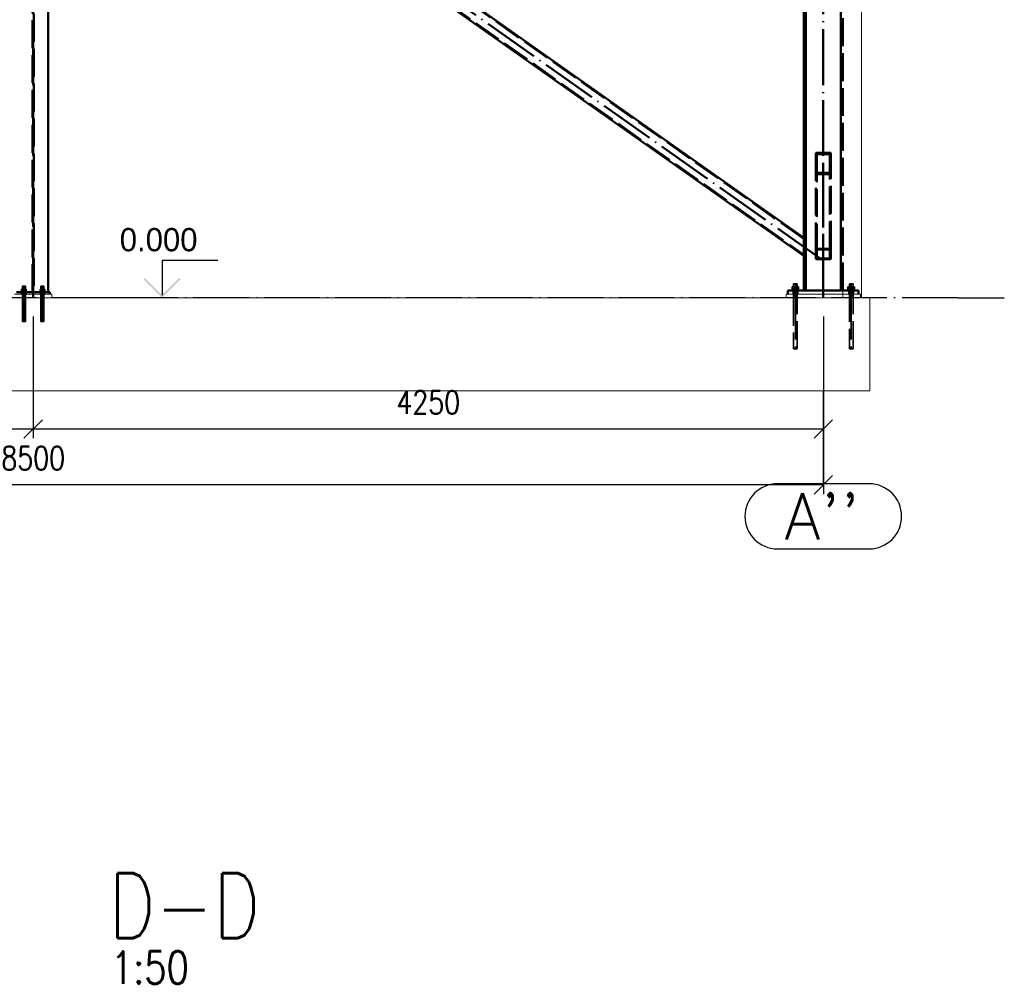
# Paper-space layout 'Layout1' of a CAD drawing. Extents: x -2 to 1033, y -36 to 596.
# Tile 136 of 256: x 441 to 547, y 303 to 406. Entities that reach past the tile are written whole.
import ezdxf

# ---------------------------------------------------------------- set-up
doc = ezdxf.new("R2010")
doc.units = 0
for name, pattern in [('ACAD_ISO02W100', [15, 12, -3]), ('ACAD_ISO04W100', [30.5, 24, -3, 0.5, -3]), ('HP_01_CER_B', [8, 5, -1, 1, -1])]:
    doc.linetypes.add(name, pattern=pattern)
doc.layers.get('0').update_dxf_attribs({"linetype": 'CONTINUOUS'})
doc.layers.get('DEFPOINTS').update_dxf_attribs({"color": 132, "linetype": 'CONTINUOUS'})
for name, color, linetype, lineweight in [('SS_KOTVY', 2, 'CONTINUOUS', 35), ('SS_KOTY', 3, 'CONTINUOUS', 25), ('SS_KOTY-VYSKOVA', 140, 'CONTINUOUS', 25), ('SS_OSY_025', 7, 'HP_01_CER_B', 25), ('SS_PODKLADY', 9, 'CONTINUOUS', 13), ('SS_PODKLADY_PANELY', 9, 'CONTINUOUS', 13), ('SS_POPIS_PROFILU', 13, 'CONTINUOUS', 25), ('SS_SLOUP ŠTÍTOVÝ', 183, 'CONTINUOUS', 50), ('SS_SLOUPY KRAJNÍ', 143, 'CONTINUOUS', 50), ('SS_ZTUŽENÍ STĚNY', 203, 'CONTINUOUS', 50)]:
    doc.layers.add(name, color=color, linetype=linetype, lineweight=lineweight)
doc.styles.add('ROMANS', font='romans.shx', dxfattribs={"width": 0.8})
doc.styles.add('romans.shx', font='romans.shx', dxfattribs={"height": 5})
doc.dimstyles.new('A-1_(2.5)_50AS', dxfattribs={"dimtxt": 2.5, "dimasz": 2, "dimexe": 1, "dimexo": 2, "dimgap": 0, "dimtad": 0, "dimdec": 1, "dimlfac": 50, "dimrnd": 1, "dimtxsty": 'ROMANS', "dimblk1": 'OBLIQUE', "dimblk2": 'OBLIQUE', "dimsah": 1, "dimcen": 2, "dimclrd": 256, "dimclre": 256, "dimclrt": 256, "dimadec": 1, "dimazin": 2, "dimtfac": 0.714286, "dimtdec": 1, "dimtmove": 0, "dimatfit": 3, "dimldrblk": 'OPEN', "dimfxl": 1, "dimtvp": 1.142857, "dimtfill": 1, "dimtolj": 1, "dimlwd": -1, "dimlwe": -1, "dimarcsym": 0})

# ---------------------------------------------------------------- blocks, each defined once
blk = doc.blocks.new('_Oblique')
at = {"color": 0, "linetype": 'ByBlock', "lineweight": -2}
blk.add_line((-0.5, -0.5), (0.5, 0.5), dxfattribs=at)
blk = doc.blocks.new('*D19')
at = {"layer": 'DEFPOINTS', "color": 0, "transparency": 16777216}
for p in [(357.81, 376.39), (442.81, 376.39), (442.81, 362.28)]:
    blk.add_point(p, dxfattribs=at)
at = {"layer": 'SS_KOTY', "transparency": 16777216}
for p, q in [((357.81, 374.39), (357.81, 361.28)), ((442.81, 374.39), (442.81, 361.28)), ((357.81, 362.28), (442.81, 362.28))]:
    blk.add_line(p, q, dxfattribs=at)
at = {"layer": 'SS_KOTY', "transparency": 16777216, "xscale": 2, "yscale": 2, "zscale": 2, "rotation": 180}
blk.add_blockref('_Oblique', (357.81, 362.28), dxfattribs=at)
at = {"layer": 'SS_KOTY', "transparency": 16777216, "xscale": 2, "yscale": 2, "zscale": 2}
blk.add_blockref('_Oblique', (442.81, 362.28), dxfattribs=at)
at = {"layer": 'SS_KOTY', "transparency": 16777216, "insert": (400.31, 365.14), "char_height": 2.5, "attachment_point": 5, "style": 'ROMANS', "bg_fill": 3, "box_fill_scale": 1.1, "bg_fill_color": 256, "bg_fill_true_color": 13158600, "bg_fill_transparency": 0}
blk.add_mtext('\\A1;4250', dxfattribs=at)
blk = doc.blocks.new('_OPEN')
at = {"color": 0, "linetype": 'ByBlock'}
for p, q in [((-1, 0.167), (0, 0)), ((0, 0), (-1, -0.167)), ((0, 0), (-1, 0))]:
    blk.add_line(p, q, dxfattribs=at)
blk = doc.blocks.new('*D20')
at = {"layer": 'DEFPOINTS', "color": 0, "transparency": 16777216}
for p in [(442.81, 376.39), (527.81, 376.39), (527.81, 362.28)]:
    blk.add_point(p, dxfattribs=at)
at = {"layer": 'SS_KOTY', "transparency": 16777216}
for p, q in [((442.81, 374.39), (442.81, 361.28)), ((527.81, 374.39), (527.81, 361.28)), ((442.81, 362.28), (527.81, 362.28))]:
    blk.add_line(p, q, dxfattribs=at)
at = {"layer": 'SS_KOTY', "transparency": 16777216, "xscale": 2, "yscale": 2, "zscale": 2, "rotation": 180}
blk.add_blockref('_Oblique', (442.81, 362.28), dxfattribs=at)
at = {"layer": 'SS_KOTY', "transparency": 16777216, "xscale": 2, "yscale": 2, "zscale": 2}
blk.add_blockref('_Oblique', (527.81, 362.28), dxfattribs=at)
at = {"layer": 'SS_KOTY', "transparency": 16777216, "insert": (485.31, 365.14), "char_height": 2.5, "attachment_point": 5, "style": 'ROMANS', "bg_fill": 3, "box_fill_scale": 1.1, "bg_fill_color": 256, "bg_fill_true_color": 13158600, "bg_fill_transparency": 0}
blk.add_mtext('\\A1;4250', dxfattribs=at)
blk = doc.blocks.new('*D21')
at = {"layer": 'DEFPOINTS', "color": 0, "transparency": 16777216}
for p in [(357.81, 376.39), (527.81, 376.39), (357.81, 356.28)]:
    blk.add_point(p, dxfattribs=at)
at = {"layer": 'SS_KOTY', "transparency": 16777216}
for p, q in [((357.81, 374.39), (357.81, 355.28)), ((527.81, 374.39), (527.81, 355.28)), ((527.81, 356.28), (357.81, 356.28))]:
    blk.add_line(p, q, dxfattribs=at)
at = {"layer": 'SS_KOTY', "transparency": 16777216, "xscale": 2, "yscale": 2, "zscale": 2, "rotation": 180}
blk.add_blockref('_Oblique', (357.81, 356.28), dxfattribs=at)
at = {"layer": 'SS_KOTY', "transparency": 16777216, "xscale": 2, "yscale": 2, "zscale": 2}
blk.add_blockref('_Oblique', (527.81, 356.28), dxfattribs=at)
at = {"layer": 'SS_KOTY', "transparency": 16777216, "insert": (442.81, 359.14), "char_height": 2.5, "attachment_point": 5, "style": 'ROMANS', "bg_fill": 3, "box_fill_scale": 1.1, "bg_fill_color": 256, "bg_fill_true_color": 13158600, "bg_fill_transparency": 0}
blk.add_mtext('\\A1;8500', dxfattribs=at)

psp = doc.layouts.get("Layout1")

# ---------------------------------------------------------------- linework, layer by layer
at = {"layer": 'SS_KOTVY', "color": 7, "linetype": 'ACAD_ISO04W100', "ltscale": 0.25}
for p, q in [((442.1063, 377.185), (441.5063, 377.185)), ((441.8063, 377.185), (441.8063, 377.185)), ((444.1063, 377.185), (443.5063, 377.185)), ((443.8063, 377.185), (443.8063, 377.185)), ((525.1763, 377.385), (524.4363, 377.385)), ((525.1763, 377.385), (524.4363, 377.385)), ((524.8063, 377.385), (524.8063, 377.385)), ((524.8063, 377.385), (524.8063, 377.385)), ((531.1763, 377.385), (530.4363, 377.385)), ((531.1763, 377.385), (530.4363, 377.385)), ((530.8063, 377.885), (530.8063, 370.885)), ((530.8063, 377.885), (530.8063, 370.885)), ((530.8063, 377.385), (530.8063, 377.385)), ((530.8063, 377.385), (530.8063, 377.385)), ((531.0063, 376.585), (530.6063, 376.585)), ((531.0063, 376.585), (530.6063, 376.585)), ((530.8063, 376.585), (530.8063, 376.585)), ((530.8063, 376.585), (530.8063, 376.585))]:
    psp.add_line(p, q, dxfattribs=at)
at = {"layer": 'SS_KOTVY', "color": 3, "linetype": 'ACAD_ISO02W100', "ltscale": 0.25}
for p, q in [((441.8063, 377.305), (441.5664, 377.305)), ((441.5664, 377.305), (441.5664, 377.045)), ((441.6585, 377.645), (441.6463, 377.645)), ((441.6463, 377.645), (441.6463, 377.305)), ((441.6932, 377.645), (441.6585, 377.645)), ((441.7451, 377.645), (441.6932, 377.645)), ((441.8063, 377.645), (441.7451, 377.645)), ((441.8676, 377.645), (441.8063, 377.645)), ((442.0462, 377.305), (441.8063, 377.305)), ((441.8063, 377.305), (441.8063, 377.045)), ((441.9195, 377.645), (441.8676, 377.645)), ((441.9542, 377.645), (441.9195, 377.645)), ((441.9663, 377.645), (441.9542, 377.645)), ((441.9663, 377.305), (441.9663, 377.645)), ((442.0462, 377.045), (442.0462, 377.305)), ((443.8063, 377.305), (443.5664, 377.305)), ((443.5664, 377.305), (443.5664, 377.045)), ((443.6585, 377.645), (443.6463, 377.645)), ((443.6463, 377.645), (443.6463, 377.305)), ((443.6932, 377.645), (443.6585, 377.645)), ((443.7451, 377.645), (443.6932, 377.645)), ((443.8063, 377.645), (443.7451, 377.645)), ((443.8676, 377.645), (443.8063, 377.645)), ((444.0462, 377.305), (443.8063, 377.305)), ((443.8063, 377.305), (443.8063, 377.045)), ((443.9195, 377.645), (443.8676, 377.645)), ((443.9542, 377.645), (443.9195, 377.645)), ((443.9663, 377.645), (443.9542, 377.645)), ((443.9663, 377.305), (443.9663, 377.645)), ((444.0462, 377.045), (444.0462, 377.305)), ((530.4363, 377.245), (530.4434, 377.245)), ((530.4363, 377.245), (530.4363, 377.185)), ((530.4434, 377.245), (530.4603, 377.245)), ((530.6333, 377.565), (530.4603, 377.565)), ((530.4603, 377.565), (530.4603, 377.245)), ((530.4603, 377.245), (530.5447, 377.245)), ((530.5447, 377.245), (530.6008, 377.245)), ((530.6008, 377.245), (530.6647, 377.245)), ((530.6216, 377.885), (530.6063, 377.885)), ((530.6063, 377.885), (530.6063, 377.565)), ((530.6063, 377.185), (530.6063, 376.785)), ((530.6649, 377.885), (530.6216, 377.885)), ((530.9793, 377.565), (530.6333, 377.565)), ((530.6333, 377.565), (530.6333, 377.245)), ((530.6647, 377.245), (530.7342, 377.245)), ((530.7298, 377.885), (530.6649, 377.885)), ((530.8063, 377.885), (530.7298, 377.885)), ((530.7342, 377.245), (530.8063, 377.245)), ((530.8829, 377.885), (530.8063, 377.885)), ((530.8063, 377.245), (530.8785, 377.245)), ((530.8785, 377.245), (530.9479, 377.245)), ((530.9478, 377.885), (530.8829, 377.885)), ((530.9911, 377.885), (530.9478, 377.885)), ((530.9479, 377.245), (531.0119, 377.245)), ((531.1523, 377.565), (530.9793, 377.565)), ((530.9793, 377.565), (530.9793, 377.245)), ((531.0063, 377.885), (530.9911, 377.885)), ((531.0063, 377.565), (531.0063, 377.885)), ((531.0063, 376.785), (531.0063, 377.185)), ((531.0119, 377.245), (531.068, 377.245)), ((531.068, 377.245), (531.1523, 377.245)), ((531.1523, 377.245), (531.1523, 377.565)), ((531.1523, 377.245), (531.1692, 377.245)), ((531.1692, 377.245), (531.1763, 377.245)), ((531.1763, 377.185), (531.1763, 377.245)), ((441.5063, 377.045), (441.5121, 377.045)), ((441.5063, 377.045), (441.5063, 376.9851)), ((441.5121, 377.045), (441.5292, 377.045)), ((441.5292, 377.045), (441.5569, 377.045)), ((441.5569, 377.045), (441.5664, 377.045)), ((441.5664, 377.045), (441.5942, 377.045)), ((441.5942, 377.045), (441.6397, 377.045)), ((441.6397, 377.045), (441.6915, 377.045)), ((441.6915, 377.045), (441.7478, 377.045)), ((441.7478, 377.045), (441.8063, 377.045)), ((441.8063, 377.045), (441.8649, 377.045)), ((441.8649, 377.045), (441.9211, 377.045)), ((441.9211, 377.045), (441.973, 377.045)), ((441.973, 377.045), (442.0185, 377.045)), ((442.0185, 377.045), (442.0462, 377.045)), ((442.0462, 377.045), (442.0558, 377.045)), ((442.0558, 377.045), (442.0835, 377.045)), ((442.0835, 377.045), (442.1006, 377.045)), ((442.1006, 377.045), (442.1063, 377.045)), ((442.1063, 376.9851), (442.1063, 377.045)), ((443.5063, 377.045), (443.5121, 377.045)), ((443.5063, 377.045), (443.5063, 376.9851)), ((443.5121, 377.045), (443.5292, 377.045)), ((443.5292, 377.045), (443.5569, 377.045)), ((443.5569, 377.045), (443.5664, 377.045)), ((443.5664, 377.045), (443.5942, 377.045)), ((443.5942, 377.045), (443.6397, 377.045)), ((443.6397, 377.045), (443.6915, 377.045)), ((443.6915, 377.045), (443.7478, 377.045)), ((443.7478, 377.045), (443.8063, 377.045)), ((443.8063, 377.045), (443.8649, 377.045)), ((443.8649, 377.045), (443.9211, 377.045)), ((443.9211, 377.045), (443.973, 377.045)), ((443.973, 377.045), (444.0185, 377.045)), ((444.0185, 377.045), (444.0462, 377.045)), ((444.0462, 377.045), (444.0558, 377.045)), ((444.0558, 377.045), (444.0835, 377.045)), ((444.0835, 377.045), (444.1006, 377.045)), ((444.1006, 377.045), (444.1063, 377.045)), ((444.1063, 376.9851), (444.1063, 377.045)), ((530.6063, 376.785), (530.6063, 370.885)), ((531.0063, 370.885), (531.0063, 376.785)), ((530.6063, 370.885), (530.6102, 370.885)), ((530.6102, 370.885), (530.6216, 370.885)), ((530.6216, 370.885), (530.64, 370.885)), ((530.64, 370.885), (530.6649, 370.885)), ((530.6649, 370.885), (530.6952, 370.885)), ((530.6952, 370.885), (530.7298, 370.885)), ((530.7298, 370.885), (530.7673, 370.885)), ((530.7673, 370.885), (530.8063, 370.885)), ((530.8063, 370.885), (530.8454, 370.885)), ((530.8454, 370.885), (530.8829, 370.885)), ((530.8829, 370.885), (530.9175, 370.885)), ((530.9175, 370.885), (530.9478, 370.885)), ((530.9478, 370.885), (530.9726, 370.885)), ((530.9726, 370.885), (530.9911, 370.885)), ((530.9911, 370.885), (531.0025, 370.885)), ((531.0025, 370.885), (531.0063, 370.885))]:
    psp.add_line(p, q, dxfattribs=at)
at = {"layer": 'SS_KOTVY', "color": 1, "linetype": 'Continuous', "ltscale": 0.25}
for p, q in [((524.4363, 377.245), (524.4434, 377.245)), ((524.4363, 377.245), (524.4363, 377.185)), ((524.4434, 377.245), (524.4645, 377.245)), ((524.6333, 377.565), (524.4603, 377.565)), ((524.4603, 377.565), (524.4603, 377.245)), ((524.4645, 377.245), (524.4987, 377.245)), ((524.4987, 377.245), (524.5447, 377.245)), ((524.5447, 377.245), (524.6008, 377.245)), ((524.6008, 377.245), (524.6647, 377.245)), ((524.6216, 377.885), (524.6063, 377.885)), ((524.6063, 377.885), (524.6063, 377.565)), ((524.6649, 377.885), (524.6216, 377.885)), ((524.9793, 377.565), (524.6333, 377.565)), ((524.6333, 377.565), (524.6333, 377.245)), ((524.6647, 377.245), (524.7342, 377.245)), ((524.7298, 377.885), (524.6649, 377.885)), ((524.8063, 377.885), (524.7298, 377.885)), ((524.7342, 377.245), (524.8063, 377.245)), ((524.8829, 377.885), (524.8063, 377.885)), ((524.8063, 377.245), (524.8785, 377.245)), ((524.8785, 377.245), (524.9479, 377.245)), ((524.9478, 377.885), (524.8829, 377.885)), ((524.9911, 377.885), (524.9478, 377.885)), ((524.9479, 377.245), (525.0119, 377.245)), ((525.1523, 377.565), (524.9793, 377.565)), ((524.9793, 377.565), (524.9793, 377.245)), ((525.0063, 377.885), (524.9911, 377.885)), ((525.0063, 377.565), (525.0063, 377.885)), ((525.0119, 377.245), (525.068, 377.245)), ((525.068, 377.245), (525.114, 377.245)), ((525.114, 377.245), (525.1482, 377.245)), ((525.1482, 377.245), (525.1692, 377.245)), ((525.1523, 377.245), (525.1523, 377.565)), ((525.1692, 377.245), (525.1763, 377.245)), ((525.1763, 377.185), (525.1763, 377.245))]:
    psp.add_line(p, q, dxfattribs=at)
at = {"layer": 'SS_KOTY-VYSKOVA'}
psp.add_line((462.6762, 380.385), (456.6762, 380.385), dxfattribs=at)
at = {"layer": 'SS_OSY_025', "linetype": 'ACAD_ISO04W100', "ltscale": 0.25}
for p, q in [((542.2786, 376.385), (542.2776, 376.385)), ((542.2776, 376.385), (547.2776, 376.385))]:
    psp.add_line(p, q, dxfattribs=at)
at = {"layer": 'SS_OSY_025', "linetype": 'Continuous', "ltscale": 0.25}
psp.add_line((522.8778, 349.386), (532.7349, 349.386), dxfattribs=at)
psp.add_arc((532.7349, 352.886), 3.5, 270, 90, dxfattribs=at)
at = {"layer": 'SS_PODKLADY', "ltscale": 0.25}
for p, q in [((531.8063, 376.785), (529.9063, 376.785)), ((531.8063, 376.385), (531.8063, 376.785)), ((532.8063, 366.385), (532.8063, 376.385))]:
    psp.add_line(p, q, dxfattribs=at)
at = {"layer": 'SS_PODKLADY_PANELY', "color": 9, "linetype": 'Continuous', "ltscale": 0.25}
psp.add_line((531.9063, 376.385), (531.9063, 503.885), dxfattribs=at)
at = {"layer": 'SS_PODKLADY_PANELY', "color": 9, "linetype": 'ACAD_ISO02W100', "ltscale": 0.25}
psp.add_line((529.9063, 376.385), (529.9063, 377.1851), dxfattribs=at)
at = {"layer": 'SS_SLOUP ŠTÍTOVÝ', "color": 3, "linetype": 'ACAD_ISO02W100', "ltscale": 0.25}
for p, q in [((442.7463, 376.9851), (442.7463, 508.1608)), ((442.8663, 508.1608), (442.8663, 376.9851))]:
    psp.add_line(p, q, dxfattribs=at)
at = {"layer": 'SS_SLOUP ŠTÍTOVÝ', "color": 1, "linetype": 'Continuous', "ltscale": 0.25}
for p, q in [((444.4063, 376.9851), (444.4063, 508.0159)), ((444.6063, 376.985), (441.0063, 376.985))]:
    psp.add_line(p, q, dxfattribs=at)
at = {"layer": 'SS_SLOUPY KRAJNÍ', "color": 1, "linetype": 'Continuous', "ltscale": 0.25}
for p, q in [((525.9263, 377.1851), (525.9263, 504.562)), ((529.6863, 504.2081), (529.6863, 377.1851)), ((525.7063, 478.185), (525.7063, 377.1851)), ((524.0063, 377.185), (529.9063, 377.185))]:
    psp.add_line(p, q, dxfattribs=at)
at = {"layer": 'SS_SLOUPY KRAJNÍ', "color": 3, "linetype": 'ACAD_ISO02W100', "ltscale": 0.25}
for p, q in [((529.9063, 377.1851), (529.9063, 503.885)), ((529.9063, 377.185), (531.6063, 377.185)), ((530.5863, 377.185), (530.5863, 376.785)), ((531.0264, 376.785), (531.0264, 377.185)), ((531.6063, 376.785), (531.6063, 377.185))]:
    psp.add_line(p, q, dxfattribs=at)
at = {"layer": 'SS_ZTUŽENÍ STĚNY', "color": 7, "linetype": 'ACAD_ISO04W100', "ltscale": 0.25}
for p, q in [((527.8063, 380.385), (442.8063, 440.385)), ((527.8063, 390.8198), (527.8063, 380.385))]:
    psp.add_line(p, q, dxfattribs=at)
at = {"layer": 'SS_ZTUŽENÍ STĚNY', "color": 1, "linetype": 'Continuous', "ltscale": 0.25}
for p, q in [((525.7063, 382.8466), (445.3269, 439.585)), ((444.4063, 438.2764), (525.7063, 380.8882))]:
    psp.add_line(p, q, dxfattribs=at)
at = {"layer": 'SS_ZTUŽENÍ STĚNY', "color": 3, "linetype": 'ACAD_ISO02W100', "ltscale": 0.25}
for p, q in [((525.7063, 382.7242), (445.2693, 439.5033)), ((444.4619, 438.3596), (525.7063, 381.0106)), ((528.6063, 391.976), (527.0063, 391.976)), ((527.0063, 391.976), (527.0063, 381.6625)), ((528.6063, 381.6625), (528.6063, 391.976)), ((528.5063, 391.8315), (527.1063, 391.8315)), ((527.1063, 391.8315), (527.1063, 381.5933)), ((528.5063, 381.5933), (528.5063, 391.8315)), ((528.5063, 389.8081), (527.1063, 389.8081)), ((528.6063, 389.6636), (527.0063, 389.6636)), ((527.0063, 381.6625), (528.6063, 381.6625)), ((527.0063, 381.6625), (527.0063, 380.6246)), ((527.1063, 381.5933), (528.5063, 381.5933)), ((527.1063, 381.5933), (527.1063, 380.6246)), ((528.5063, 380.6246), (528.5063, 381.5933)), ((528.6063, 380.5554), (528.6063, 381.6625)), ((527.0063, 380.6246), (527.0063, 380.5554)), ((527.0063, 380.5554), (528.6063, 380.5554)), ((527.1063, 380.6246), (528.5063, 380.6246))]:
    psp.add_line(p, q, dxfattribs=at)

# ---------------------------------------------------------------- texts
at = {"layer": 'SS_KOTY-VYSKOVA'}
psp.add_text('0.000', height=2.5, dxfattribs=at).set_placement((452.1197, 381.385))
at = {"layer": 'SS_POPIS_PROFILU', "color": 6, "style": 'romans.shx', "width": 0.8}
psp.add_text('D-D', height=7, dxfattribs=at).set_placement((450.9128, 307.5303))
at = {"layer": 'SS_POPIS_PROFILU', "color": 2, "style": 'romans.shx', "width": 0.8}
psp.add_text('1:50', height=3.5, dxfattribs=at).set_placement((451.163, 302.6303))

# ---------------------------------------------------------------- dimensions: what is measured, and where the dimension line sits
at = {"layer": 'SS_KOTY'}
dim = psp.add_linear_dim(base=(442.8063, 362.2828), p1=(357.8063, 376.385), p2=(442.8063, 376.385), dimstyle='A-1_(2.5)_50AS', dxfattribs=at)
dim.commit()
dim.dimension.update_dxf_attribs({"geometry": '*D19', "text_midpoint": (400.3063, 365.1399)})

# ---------------------------------------------------------------- next in the draw order: dimensions: what is measured, and where the dimension line sits
dim = psp.add_linear_dim(base=(527.8063, 362.2828), p1=(442.8063, 376.385), p2=(527.8063, 376.385), dimstyle='A-1_(2.5)_50AS', override={"dimtmove": 1}, dxfattribs=at)
dim.commit()
dim.dimension.update_dxf_attribs({"geometry": '*D20', "text_midpoint": (485.3063, 365.1399)})

# ---------------------------------------------------------------- next in the draw order: dimensions: what is measured, and where the dimension line sits
dim = psp.add_linear_dim(base=(357.8063, 356.2828), p1=(527.8063, 376.385), p2=(357.8063, 376.385), dimstyle='A-1_(2.5)_50AS', override={"dimtmove": 1}, dxfattribs=at)
dim.commit()
dim.dimension.update_dxf_attribs({"geometry": '*D21', "text_midpoint": (442.8063, 359.1399)})

# ---------------------------------------------------------------- next in the draw order: hatches: boundary and pattern name
at = {"layer": 'SS_KOTY-VYSKOVA'}
psp.add_hatch(color=256, dxfattribs=at).paths.add_polyline_path([(454.8176, 378.5265), (454.6762, 378.385), (456.6762, 376.385), (458.6762, 378.385), (458.5348, 378.5265), (456.6762, 376.6679)])

# ---------------------------------------------------------------- next in the draw order: linework, layer by layer
at = {"layer": 'SS_KOTVY', "color": 7, "linetype": 'ACAD_ISO04W100', "ltscale": 0.25}
for p, q in [((441.8063, 377.645), (441.8063, 373.845)), ((443.8063, 377.645), (443.8063, 373.845)), ((524.8063, 377.885), (524.8063, 370.885)), ((524.8063, 377.885), (524.8063, 370.885)), ((441.9663, 376.585), (441.6463, 376.585)), ((441.8063, 376.585), (441.8063, 376.585)), ((443.9663, 376.585), (443.6463, 376.585)), ((443.8063, 376.585), (443.8063, 376.585)), ((525.0063, 376.585), (524.6063, 376.585)), ((525.0063, 376.585), (524.6063, 376.585)), ((524.8063, 376.585), (524.8063, 376.585)), ((524.8063, 376.585), (524.8063, 376.585))]:
    psp.add_line(p, q, dxfattribs=at)
at = {"layer": 'SS_KOTVY', "color": 3, "linetype": 'ACAD_ISO02W100', "ltscale": 0.25}
for p, q in [((524.6063, 377.185), (524.6063, 376.785)), ((525.0063, 376.785), (525.0063, 377.185)), ((441.6463, 376.985), (441.6463, 376.785)), ((441.6463, 376.785), (441.6463, 373.845)), ((441.9663, 376.785), (441.9663, 376.985)), ((441.9663, 373.845), (441.9663, 376.785)), ((443.6463, 376.985), (443.6463, 376.785)), ((443.6463, 376.785), (443.6463, 373.845)), ((443.9663, 376.785), (443.9663, 376.985)), ((443.9663, 373.845), (443.9663, 376.785)), ((524.6063, 376.785), (524.6063, 376.385)), ((524.6063, 376.385), (524.6063, 370.885)), ((525.0063, 376.385), (525.0063, 376.785)), ((525.0063, 370.885), (525.0063, 376.385)), ((441.6463, 373.845), (441.6494, 373.845)), ((441.6494, 373.845), (441.6585, 373.845)), ((441.6585, 373.845), (441.6733, 373.845)), ((441.6733, 373.845), (441.6932, 373.845)), ((441.6932, 373.845), (441.7174, 373.845)), ((441.7174, 373.845), (441.7451, 373.845)), ((441.7451, 373.845), (441.7751, 373.845)), ((441.7751, 373.845), (441.8063, 373.845)), ((441.8063, 373.845), (441.8376, 373.845)), ((441.8376, 373.845), (441.8676, 373.845)), ((441.8676, 373.845), (441.8952, 373.845)), ((441.8952, 373.845), (441.9195, 373.845)), ((441.9195, 373.845), (441.9394, 373.845)), ((441.9394, 373.845), (441.9542, 373.845)), ((441.9542, 373.845), (441.9633, 373.845)), ((441.9633, 373.845), (441.9663, 373.845)), ((443.6463, 373.845), (443.6494, 373.845)), ((443.6494, 373.845), (443.6585, 373.845)), ((443.6585, 373.845), (443.6733, 373.845)), ((443.6733, 373.845), (443.6932, 373.845)), ((443.6932, 373.845), (443.7174, 373.845)), ((443.7174, 373.845), (443.7451, 373.845)), ((443.7451, 373.845), (443.7751, 373.845)), ((443.7751, 373.845), (443.8063, 373.845)), ((443.8063, 373.845), (443.8376, 373.845)), ((443.8376, 373.845), (443.8676, 373.845)), ((443.8676, 373.845), (443.8952, 373.845)), ((443.8952, 373.845), (443.9195, 373.845)), ((443.9195, 373.845), (443.9394, 373.845)), ((443.9394, 373.845), (443.9542, 373.845)), ((443.9542, 373.845), (443.9633, 373.845)), ((443.9633, 373.845), (443.9663, 373.845)), ((524.6063, 370.885), (524.6102, 370.885)), ((524.6102, 370.885), (524.6216, 370.885)), ((524.6216, 370.885), (524.64, 370.885)), ((524.64, 370.885), (524.6649, 370.885)), ((524.6649, 370.885), (524.6952, 370.885)), ((524.6952, 370.885), (524.7298, 370.885)), ((524.7298, 370.885), (524.7673, 370.885)), ((524.7673, 370.885), (524.8063, 370.885)), ((524.8063, 370.885), (524.8454, 370.885)), ((524.8454, 370.885), (524.8829, 370.885)), ((524.8829, 370.885), (524.9175, 370.885)), ((524.9175, 370.885), (524.9478, 370.885)), ((524.9478, 370.885), (524.9726, 370.885)), ((524.9726, 370.885), (524.9911, 370.885)), ((524.9911, 370.885), (525.0025, 370.885)), ((525.0025, 370.885), (525.0063, 370.885))]:
    psp.add_line(p, q, dxfattribs=at)
at = {"layer": 'SS_KOTY-VYSKOVA'}
for p, q in [((456.6762, 380.385), (456.6762, 376.6679)), ((456.6762, 376.385), (446.8063, 376.385))]:
    psp.add_line(p, q, dxfattribs=at)
at = {"layer": 'SS_OSY_025', "linetype": 'ACAD_ISO04W100', "ltscale": 0.25}
for p, q in [((542.2786, 376.385), (342.1456, 376.385)), ((527.8063, 376.385), (527.8063, 376.385)), ((527.8063, 366.385), (527.8063, 361.385)), ((527.8063, 361.385), (527.8063, 361.386)), ((527.8063, 361.386), (527.8063, 356.386))]:
    psp.add_line(p, q, dxfattribs=at)
at = {"layer": 'SS_OSY_025', "linetype": 'Continuous', "ltscale": 0.25}
psp.add_line((532.7349, 356.386), (522.8778, 356.386), dxfattribs=at)
psp.add_arc((522.8778, 352.886), 3.5, 90, 270, dxfattribs=at)
at = {"layer": 'SS_PODKLADY', "ltscale": 0.25}
for p, q in [((532.8063, 376.385), (352.8063, 376.385)), ((444.8063, 376.785), (440.8063, 376.785)), ((444.8063, 376.385), (444.8063, 376.785)), ((529.9063, 376.785), (523.8063, 376.785)), ((523.8063, 376.785), (523.8063, 376.385)), ((352.8063, 366.385), (532.8063, 366.385))]:
    psp.add_line(p, q, dxfattribs=at)
at = {"layer": 'SS_SLOUP ŠTÍTOVÝ', "color": 7, "linetype": 'ACAD_ISO04W100', "ltscale": 0.25}
psp.add_line((442.8063, 376.385), (442.8063, 512.385), dxfattribs=at)
at = {"layer": 'SS_SLOUP ŠTÍTOVÝ', "color": 3, "linetype": 'ACAD_ISO02W100', "ltscale": 0.25}
for p, q in [((441.6263, 376.985), (441.6263, 376.785)), ((441.9864, 376.785), (441.9864, 376.985)), ((443.6263, 376.985), (443.6263, 376.785)), ((443.9864, 376.785), (443.9864, 376.985))]:
    psp.add_line(p, q, dxfattribs=at)
at = {"layer": 'SS_SLOUP ŠTÍTOVÝ', "color": 1, "linetype": 'Continuous', "ltscale": 0.25}
psp.add_line((444.6063, 376.785), (444.6063, 376.985), dxfattribs=at)
at = {"layer": 'SS_SLOUPY KRAJNÍ', "color": 7, "linetype": 'ACAD_ISO04W100', "ltscale": 0.25}
psp.add_line((527.8063, 376.385), (527.8063, 504.385), dxfattribs=at)
at = {"layer": 'SS_SLOUPY KRAJNÍ', "color": 1, "linetype": 'Continuous', "ltscale": 0.25}
psp.add_line((524.0063, 377.185), (524.0063, 376.785), dxfattribs=at)
at = {"layer": 'SS_SLOUPY KRAJNÍ', "color": 3, "linetype": 'ACAD_ISO02W100', "ltscale": 0.25}
for p, q in [((524.5863, 377.185), (524.5863, 376.785)), ((525.0264, 376.785), (525.0264, 377.185))]:
    psp.add_line(p, q, dxfattribs=at)

# ---------------------------------------------------------------- next in the draw order: texts
at = {"layer": 'SS_OSY_025', "color": 7, "style": 'romans.shx'}
psp.add_text("A''", height=5, dxfattribs=at).set_placement((523.6347, 350.386))

doc.saveas('drawing.dxf')
